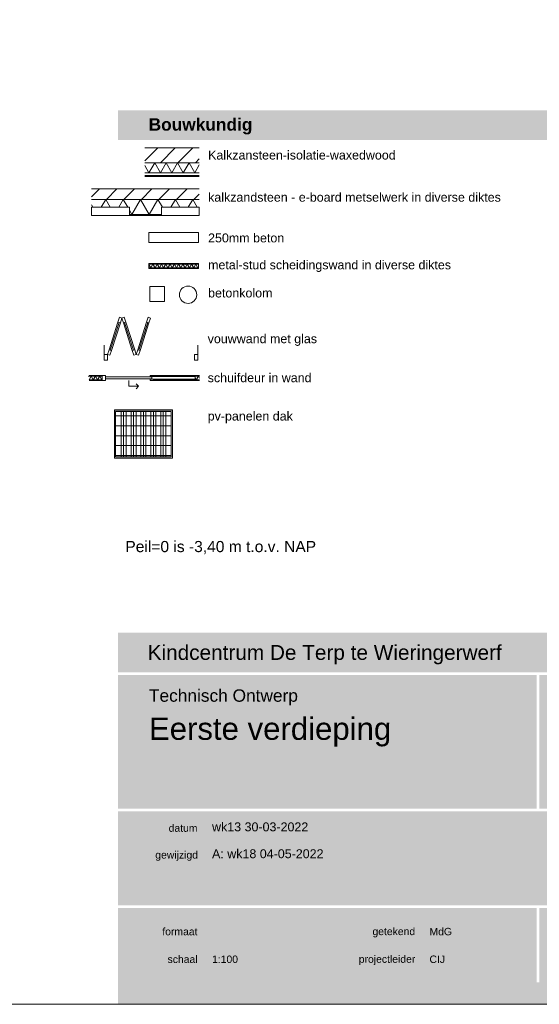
# Model space of a CAD drawing. Header units: millimetres. Extents: x 10 to 584, y 10 to 831.
# Tile 25 of 61: x 374 to 479, y 10 to 209. Entities that reach past the tile are written whole.
import ezdxf
from ezdxf.xclip import XClip

# ---------------------------------------------------------------- set-up
doc = ezdxf.new("R2010")
doc.units = ezdxf.units.MM
doc.header["$MEASUREMENT"] = 0
doc.header["$XCLIPFRAME"] = 0
for name, color, linetype in [('0 2D arcering', 7, 'Continuous'), ('21 Buitenwanden', 7, 'Continuous'), ('21 Buitenwanden Doorsnede-arcering', 7, 'Continuous'), ('21 Buitenwanden Laagscheidingslijnen', 7, 'Continuous'), ('22 NC Binnenwanden', 7, 'Continuous'), ('22 NC Binnenwanden Doorsnede-arcering', 7, 'Continuous'), ('22 NC Binnenwanden Laagscheidingslijnen', 7, 'Continuous'), ('27 Daken', 7, 'Continuous'), ('28 Draagconstructies', 7, 'Continuous'), ('Info -  SO_VO 2D arcering', 7, 'Continuous'), ('Info Algemeen', 7, 'Continuous')]:
    doc.layers.add(name, color=color, linetype=linetype)
doc.styles.add('GENERATED_STYLE_1', font='txt')
doc.styles.add('GENERATED_STYLE_3', font='txt')
pattern_1 = [(45, (391.6679, -53.8977), (-1.767767, 1.767767), [])]
pattern_2 = [(270, (36.995, -343.634), (2, 0), [])]
pattern_3 = [(270, (56.3893, -321.0728), (2, 0), [])]

# ---------------------------------------------------------------- blocks, each defined once
blk = doc.blocks.new('Drawing_1_1', base_point=(394, 0))
at = {"layer": '0 2D arcering', "linetype": 'Continuous', "lineweight": 0, "true_color": 0xe9ebeb}
for points in [[(394, 84.96), (394, 76.96), (538.56, 76.96), (538.56, 84.96)], [(394, 76.46), (394, 49.45), (478.56, 49.45), (478.56, 76.46)], [(479.06, 76.46), (479.06, 49.45), (538.56, 49.45), (538.56, 76.46)], [(394, 48.95), (394, 29.95), (538.56, 29.95), (538.56, 48.95)], [(394, 29.45), (394, 14.45), (478.56, 14.45), (478.56, 29.45)], [(479.06, 29.45), (479.06, 14.45), (538.56, 14.45), (538.56, 29.45)]]:
    blk.add_hatch(color=254, dxfattribs=at).paths.add_polyline_path(points)
at = {"layer": '0 2D arcering', "linetype": 'Continuous', "lineweight": 0, "true_color": 0xd9db00}
h = blk.add_hatch(color=52, dxfattribs=at)
h.paths.add_polyline_path([(584, 14.45), (394, 14.45), (394, 10), (584, 10)])
h.paths.add_polyline_path([(548.03, 11.58), (547.84, 11.58), (548.34, 12.94), (548.54, 12.94), (549.05, 11.58), (548.85, 11.58), (548.71, 11.99), (548.17, 11.99)], flags=0)
h.paths.add_polyline_path([(549.38, 11.58), (549.19, 11.58), (549.19, 12.94), (549.72, 12.94), (549.8, 12.94), (549.86, 12.93), (549.91, 12.93), (549.97, 12.91), (550.02, 12.89), (550.07, 12.85), (550.11, 12.81), (550.15, 12.76), (550.17, 12.7), (550.19, 12.63), (550.19, 12.56), (550.19, 12.49), (550.17, 12.43), (550.15, 12.37), (550.11, 12.33), (550.06, 12.28), (550.01, 12.25), (550.07, 12.22), (550.12, 12.18), (550.14, 12.13), (550.15, 12.07), (550.16, 12), (550.18, 11.78), (550.18, 11.71), (550.19, 11.67), (550.21, 11.64), (550.24, 11.62), (550.24, 11.58), (550.02, 11.58), (550.01, 11.62), (550, 11.68), (549.99, 11.76), (549.98, 11.94), (549.97, 12.02), (549.95, 12.08), (549.92, 12.12), (549.87, 12.14), (549.79, 12.16), (549.68, 12.16), (549.38, 12.16)], flags=0)
h.paths.add_polyline_path([(550.39, 12.28), (550.4, 12.43), (550.44, 12.56), (550.49, 12.68), (550.56, 12.79), (550.66, 12.87), (550.76, 12.93), (550.89, 12.96), (551.02, 12.97), (551.13, 12.97), (551.23, 12.94), (551.32, 12.91), (551.4, 12.85), (551.47, 12.79), (551.52, 12.71), (551.55, 12.63), (551.57, 12.53), (551.39, 12.53), (551.37, 12.61), (551.32, 12.68), (551.27, 12.74), (551.2, 12.78), (551.11, 12.8), (551.02, 12.81), (550.92, 12.8), (550.83, 12.77), (550.76, 12.73), (550.7, 12.66), (550.65, 12.58), (550.61, 12.49), (550.59, 12.38), (550.58, 12.26), (550.59, 12.14), (550.61, 12.03), (550.65, 11.94), (550.7, 11.86), (550.76, 11.79), (550.84, 11.74), (550.92, 11.72), (551.01, 11.71), (551.12, 11.72), (551.21, 11.75), (551.29, 11.81), (551.35, 11.89), (551.39, 11.98), (551.4, 12.08), (551.58, 12.08), (551.57, 11.97), (551.53, 11.86), (551.48, 11.77), (551.41, 11.69), (551.33, 11.63), (551.23, 11.58), (551.12, 11.55), (551.01, 11.54), (550.87, 11.55), (550.75, 11.59), (550.65, 11.65), (550.56, 11.74), (550.5, 11.82), (550.45, 11.92), (550.42, 12.03), (550.4, 12.15)], flags=0)
h.paths.add_polyline_path([(551.8, 12.94), (551.98, 12.94), (551.98, 12.38), (552.69, 12.38), (552.69, 12.94), (552.87, 12.94), (552.87, 11.58), (552.69, 11.58), (552.69, 12.22), (551.98, 12.22), (551.98, 11.58), (551.8, 11.58)], flags=0)
h.paths.add_polyline_path([(553.16, 11.58), (553.16, 12.94), (553.34, 12.94), (553.34, 11.58)], flags=0)
h.paths.add_polyline_path([(553.52, 12.94), (554.56, 12.94), (554.56, 12.77), (554.13, 12.77), (554.13, 11.58), (553.95, 11.58), (553.95, 12.77), (553.52, 12.77)], flags=0)
h.paths.add_polyline_path([(554.73, 11.58), (554.73, 12.94), (555.7, 12.94), (555.7, 12.77), (554.91, 12.77), (554.91, 12.36), (555.64, 12.36), (555.64, 12.2), (554.91, 12.2), (554.91, 11.75), (555.71, 11.75), (555.71, 11.58)], flags=0)
h.paths.add_polyline_path([(555.88, 12.28), (555.89, 12.43), (555.92, 12.56), (555.97, 12.68), (556.05, 12.79), (556.14, 12.87), (556.25, 12.93), (556.37, 12.96), (556.51, 12.97), (556.62, 12.97), (556.72, 12.94), (556.81, 12.91), (556.88, 12.85), (556.95, 12.79), (557, 12.71), (557.04, 12.63), (557.05, 12.53), (556.87, 12.53), (556.85, 12.61), (556.81, 12.68), (556.75, 12.74), (556.68, 12.78), (556.6, 12.8), (556.5, 12.81), (556.4, 12.8), (556.32, 12.77), (556.24, 12.73), (556.18, 12.66), (556.13, 12.58), (556.09, 12.49), (556.07, 12.38), (556.07, 12.26), (556.07, 12.14), (556.1, 12.03), (556.13, 11.94), (556.18, 11.86), (556.25, 11.79), (556.32, 11.74), (556.41, 11.72), (556.5, 11.71), (556.6, 11.72), (556.69, 11.75), (556.77, 11.81), (556.83, 11.89), (556.87, 11.98), (556.89, 12.08), (557.06, 12.08), (557.05, 11.97), (557.02, 11.86), (556.96, 11.77), (556.89, 11.69), (556.81, 11.63), (556.71, 11.58), (556.61, 11.55), (556.49, 11.54), (556.35, 11.55), (556.23, 11.59), (556.13, 11.65), (556.04, 11.74), (555.98, 11.82), (555.94, 11.92), (555.9, 12.03), (555.88, 12.15)], flags=0)
h.paths.add_polyline_path([(557.15, 12.94), (558.19, 12.94), (558.19, 12.77), (557.77, 12.77), (557.77, 11.58), (557.58, 11.58), (557.58, 12.77), (557.15, 12.77)], flags=0)
h.paths.add_polyline_path([(558.36, 12.94), (559.33, 12.94), (559.33, 12.77), (558.55, 12.77), (558.55, 12.36), (559.27, 12.36), (559.27, 12.2), (558.55, 12.2), (558.55, 11.75), (559.35, 11.75), (559.35, 11.58), (558.36, 11.58)], flags=0)
h.paths.add_polyline_path([(559.57, 12.94), (559.77, 12.94), (560.4, 11.95), (560.42, 11.92), (560.44, 11.89), (560.47, 11.84), (560.47, 12.94), (560.64, 12.94), (560.64, 11.58), (560.44, 11.58), (559.79, 12.58), (559.77, 12.63), (559.74, 12.68), (559.74, 11.58), (559.57, 11.58)], flags=0)
h.paths.add_polyline_path([(561.29, 11.58), (561.8, 12.94), (562, 12.94), (562.51, 11.58), (562.31, 11.58), (562.16, 11.99), (561.63, 11.99), (561.48, 11.58)], flags=0)
h.paths.add_polyline_path([(563.16, 11.58), (562.65, 11.58), (562.65, 12.94), (563.17, 12.94), (563.3, 12.93), (563.42, 12.89), (563.52, 12.84), (563.6, 12.77), (563.67, 12.67), (563.72, 12.56), (563.74, 12.43), (563.75, 12.28), (563.74, 12.12), (563.71, 11.98), (563.67, 11.87), (563.6, 11.76), (563.51, 11.68), (563.41, 11.63), (563.29, 11.59)], flags=0)
h.paths.add_polyline_path([(564.32, 11.58), (563.84, 12.94), (564.03, 12.94), (564.42, 11.8), (564.8, 12.94), (564.99, 12.94), (564.51, 11.58)], flags=0)
h.paths.add_polyline_path([(565.33, 11.58), (565.15, 11.58), (565.15, 12.94), (565.33, 12.94)], flags=0)
h.paths.add_polyline_path([(565.57, 12.03), (565.75, 12.03), (565.76, 11.94), (565.79, 11.86), (565.85, 11.79), (565.92, 11.74), (566, 11.71), (566.1, 11.7), (566.2, 11.71), (566.28, 11.73), (566.35, 11.77), (566.4, 11.82), (566.43, 11.88), (566.44, 11.95), (566.42, 12.03), (566.35, 12.09), (566.25, 12.14), (566.1, 12.19), (566.07, 12.2), (565.94, 12.23), (565.84, 12.27), (565.76, 12.3), (565.7, 12.34), (565.65, 12.4), (565.62, 12.48), (565.61, 12.57), (565.62, 12.66), (565.65, 12.73), (565.69, 12.8), (565.75, 12.86), (565.82, 12.91), (565.9, 12.95), (565.99, 12.97), (566.1, 12.97), (566.21, 12.97), (566.3, 12.94), (566.38, 12.91), (566.45, 12.86), (566.51, 12.79), (566.55, 12.72), (566.57, 12.64), (566.58, 12.54), (566.41, 12.54), (566.39, 12.62), (566.36, 12.69), (566.31, 12.75), (566.25, 12.79), (566.18, 12.81), (566.09, 12.82), (566, 12.81), (565.93, 12.79), (565.87, 12.76), (565.83, 12.72), (565.8, 12.66), (565.79, 12.6), (565.81, 12.53), (565.87, 12.47), (565.98, 12.41), (566.12, 12.37), (566.17, 12.36), (566.2, 12.35), (566.22, 12.35), (566.35, 12.31), (566.45, 12.27), (566.51, 12.23), (566.56, 12.18), (566.59, 12.12), (566.62, 12.05), (566.62, 11.97), (566.61, 11.88), (566.59, 11.8), (566.54, 11.72), (566.48, 11.66), (566.41, 11.61), (566.32, 11.57), (566.22, 11.55), (566.1, 11.54), (565.99, 11.55), (565.88, 11.58), (565.79, 11.61), (565.72, 11.67), (565.66, 11.74), (565.61, 11.82), (565.58, 11.92)], flags=0)
h.paths.add_polyline_path([(566.85, 12.94), (567.82, 12.94), (567.82, 12.77), (567.03, 12.77), (567.03, 12.36), (567.76, 12.36), (567.76, 12.2), (567.03, 12.2), (567.03, 11.75), (567.84, 11.75), (567.84, 11.58), (566.85, 11.58)], flags=0)
h.paths.add_polyline_path([(568.05, 12.94), (568.24, 12.94), (568.24, 12.09), (568.25, 11.98), (568.27, 11.88), (568.32, 11.81), (568.39, 11.76), (568.47, 11.73), (568.58, 11.72), (568.69, 11.73), (568.78, 11.76), (568.84, 11.81), (568.89, 11.88), (568.92, 11.98), (568.93, 12.09), (568.93, 12.94), (569.11, 12.94), (569.11, 12.09), (569.11, 11.97), (569.08, 11.86), (569.04, 11.76), (568.97, 11.68), (568.9, 11.62), (568.8, 11.58), (568.69, 11.55), (568.56, 11.54), (568.44, 11.55), (568.34, 11.58), (568.25, 11.62), (568.18, 11.68), (568.12, 11.76), (568.08, 11.85), (568.06, 11.97), (568.05, 12.09)], flags=0)
h.paths.add_polyline_path([(569.39, 12.94), (569.92, 12.94), (570, 12.94), (570.06, 12.93), (570.11, 12.93), (570.16, 12.91), (570.22, 12.89), (570.27, 12.85), (570.31, 12.81), (570.35, 12.76), (570.37, 12.7), (570.39, 12.63), (570.39, 12.56), (570.39, 12.49), (570.37, 12.43), (570.34, 12.37), (570.31, 12.33), (570.26, 12.28), (570.2, 12.25), (570.27, 12.22), (570.32, 12.18), (570.34, 12.13), (570.35, 12.07), (570.36, 12), (570.37, 11.78), (570.38, 11.71), (570.39, 11.67), (570.41, 11.64), (570.44, 11.62), (570.44, 11.58), (570.22, 11.58), (570.21, 11.62), (570.2, 11.68), (570.19, 11.76), (570.18, 11.94), (570.17, 12.02), (570.15, 12.08), (570.12, 12.12), (570.07, 12.14), (569.99, 12.16), (569.87, 12.16), (569.57, 12.16), (569.57, 11.58), (569.39, 11.58)], flags=0)
h.paths.add_polyline_path([(570.59, 12.03), (570.77, 12.03), (570.78, 11.94), (570.81, 11.86), (570.86, 11.79), (570.93, 11.74), (571.02, 11.71), (571.12, 11.7), (571.22, 11.71), (571.3, 11.73), (571.37, 11.77), (571.42, 11.82), (571.45, 11.88), (571.46, 11.95), (571.44, 12.03), (571.37, 12.09), (571.27, 12.14), (571.12, 12.19), (571.09, 12.2), (570.96, 12.23), (570.86, 12.27), (570.78, 12.3), (570.72, 12.34), (570.67, 12.4), (570.64, 12.48), (570.63, 12.57), (570.64, 12.66), (570.66, 12.73), (570.71, 12.8), (570.76, 12.86), (570.84, 12.91), (570.92, 12.95), (571.01, 12.97), (571.12, 12.97), (571.22, 12.97), (571.32, 12.94), (571.4, 12.91), (571.47, 12.86), (571.53, 12.79), (571.57, 12.72), (571.59, 12.64), (571.6, 12.54), (571.42, 12.54), (571.41, 12.62), (571.38, 12.69), (571.33, 12.75), (571.27, 12.79), (571.19, 12.81), (571.11, 12.82), (571.02, 12.81), (570.95, 12.79), (570.89, 12.76), (570.84, 12.72), (570.82, 12.66), (570.81, 12.6), (570.83, 12.53), (570.89, 12.47), (571, 12.41), (571.14, 12.37), (571.19, 12.36), (571.22, 12.35), (571.24, 12.35), (571.37, 12.31), (571.47, 12.27), (571.53, 12.23), (571.58, 12.18), (571.61, 12.12), (571.63, 12.05), (571.64, 11.97), (571.63, 11.88), (571.61, 11.8), (571.56, 11.72), (571.5, 11.66), (571.42, 11.61), (571.34, 11.57), (571.23, 11.55), (571.12, 11.54), (571, 11.55), (570.9, 11.58), (570.81, 11.61), (570.74, 11.67), (570.68, 11.74), (570.63, 11.82), (570.6, 11.92)], flags=0)
at = {"layer": 'Info -  SO_VO 2D arcering', "linetype": 'Continuous', "lineweight": 0, "true_color": 0xe9ebeb}
blk.add_hatch(color=254, dxfattribs=at).paths.add_polyline_path([(399.81, 57.02), (399.81, 49.9), (435.79, 49.9), (435.79, 57.02)])
at = {"layer": 'Info Algemeen', "color": 2, "linetype": 'Continuous', "lineweight": 0, "style": 'GENERATED_STYLE_1'}
for s, insert, char_height, attachment_point in [('\\A1;{\\pql;\\fArial|b0|i0|c0|p38;Kindcentrum De Terp te Wieringerwerf}', (400, 82.48), 3, 1), ('\\A1;{\\pql;\\fArial|b0|i0|c0|p38;Technisch Ontwerp}', (400.26, 71.91), 2.5, 4), ('\\A1;{\\pql;\\fArial|b0|i0|c0|p38;Eerste verdieping}', (400.26, 67.85), 4.5, 1), ('\\A1;{\\pql;\\fArial|b0|i0|c0|p38;datum}', (404.24, 44.78), 1.5, 7), ('\\A1;{\\pql;\\fArial|b0|i0|c0|p38; }', (413, 44.28), 1.5, 7), ('\\A1;{\\pql;\\fArial|b0|i0|c0|p38;gewijzigd}', (401.54, 38.95), 1.5, 7), ('\\A1;{\\pql;\\fArial|b0|i0|c0|p38;formaat}', (402.96, 23.91), 1.5, 7), ('\\A1;{\\pql;\\fArial|b0|i0|c0|p38;getekend}', (445.39, 23.5), 1.5, 7), ('\\A1;{\\pql;\\fArial|b0|i0|c0|p38;MdG}', (456.9, 23.9), 1.5, 7), ('\\A1;{\\pql;\\fArial|b0|i0|c0|p38;schaal}', (404.02, 18.32), 1.5, 7), ('\\A1;{\\pql;\\fArial|b0|i0|c0|p38;1:100}', (413, 18.32), 1.5, 7), ('\\A1;{\\pql;\\fArial|b0|i0|c0|p38;projectleider}', (442.63, 17.92), 1.5, 7), ('\\A1;{\\pql;\\fArial|b0|i0|c0|p38;CIJ}', (456.9, 18.32), 1.5, 7)]:
    blk.add_mtext(s, dxfattribs=dict(at, insert=insert, char_height=char_height, attachment_point=attachment_point))
blk = doc.blocks.new('*X415')
at = {"layer": '21 Buitenwanden Doorsnede-arcering', "color": 7, "linetype": 'Continuous', "lineweight": 0}
for p, q in [((400.27, 177.75), (399.44, 179.18)), ((400.27, 177.75), (401.42, 179.75)), ((402.58, 177.75), (401.42, 179.75)), ((402.58, 177.75), (403.73, 179.75)), ((404.89, 177.75), (403.73, 179.75)), ((404.89, 177.75), (406.04, 179.75)), ((407.2, 177.75), (406.04, 179.75)), ((407.2, 177.75), (408.35, 179.75)), ((409.51, 177.75), (408.35, 179.75)), ((409.51, 177.75), (410.43, 179.35))]:
    blk.add_line(p, q, dxfattribs=at)
blk = doc.blocks.new('*X416')
at = {"layer": '21 Buitenwanden Doorsnede-arcering', "color": 7, "linetype": 'Continuous', "lineweight": 0}
for p, q in [((388.95, 170.79), (388.68, 171.27)), ((390.63, 170.79), (391.55, 172.37)), ((392.46, 170.79), (391.55, 172.37)), ((394.15, 170.79), (395.06, 172.37)), ((395.97, 170.79), (395.06, 172.37)), ((396.81, 169.33), (398.57, 172.37)), ((400.32, 169.33), (398.57, 172.37)), ((400.32, 169.33), (402.08, 172.37)), ((402.99, 170.79), (402.08, 172.37)), ((404.68, 170.79), (405.59, 172.37)), ((406.5, 170.79), (405.59, 172.37)), ((408.19, 170.79), (409.1, 172.37)), ((410.01, 170.79), (409.1, 172.37)), ((396.81, 169.33), (396.32, 170.18))]:
    blk.add_line(p, q, dxfattribs=at)
blk = doc.blocks.new('*X417')
at = {"layer": '22 NC Binnenwanden Doorsnede-arcering', "color": 7, "linetype": 'Continuous', "lineweight": 0}
for q in [(388.04, 136.65), (388.17, 136.62)]:
    blk.add_line((388.1, 136.74), q, dxfattribs=at)
blk = doc.blocks.new('*X418')
at = {"layer": '22 NC Binnenwanden Doorsnede-arcering', "color": 7, "linetype": 'Continuous', "lineweight": 0}
for p, q in [((388.6, 136.74), (388.17, 135.99)), ((388.17, 135.99), (388.17, 135.99)), ((388.6, 136.74), (389.03, 135.99)), ((389.47, 136.74), (389.03, 135.99)), ((389.47, 136.74), (389.9, 135.99)), ((390.33, 136.74), (389.9, 135.99)), ((390.33, 136.74), (390.77, 135.99)), ((390.84, 136.12), (390.77, 135.99))]:
    blk.add_line(p, q, dxfattribs=at)
blk = doc.blocks.new('*X419')
at = {"layer": '22 NC Binnenwanden Doorsnede-arcering', "color": 7, "linetype": 'Continuous', "lineweight": 0}
for p, q in [((401.23, 136.12), (401.18, 136.03)), ((401.59, 136.74), (401.52, 136.62)), ((401.59, 136.74), (401.66, 136.62)), ((401.95, 136.12), (402.02, 135.99)), ((402.1, 136.12), (402.02, 135.99)), ((402.46, 136.74), (402.39, 136.62)), ((402.46, 136.74), (402.53, 136.62)), ((402.82, 136.12), (402.89, 135.99)), ((402.96, 136.12), (402.89, 135.99)), ((403.32, 136.74), (403.25, 136.62)), ((403.32, 136.74), (403.4, 136.62)), ((403.68, 136.12), (403.76, 135.99)), ((403.83, 136.12), (403.76, 135.99)), ((404.19, 136.74), (404.12, 136.62)), ((404.19, 136.74), (404.26, 136.62)), ((404.55, 136.12), (404.62, 135.99)), ((404.69, 136.12), (404.62, 135.99)), ((405.06, 136.74), (404.98, 136.62)), ((405.06, 136.74), (405.13, 136.62)), ((405.42, 136.12), (405.49, 135.99)), ((405.56, 136.12), (405.49, 135.99)), ((405.92, 136.74), (405.85, 136.62)), ((405.92, 136.74), (405.99, 136.62)), ((406.28, 136.12), (406.35, 135.99)), ((406.43, 136.12), (406.35, 135.99)), ((406.79, 136.74), (406.72, 136.62)), ((406.79, 136.74), (406.86, 136.62)), ((407.15, 136.12), (407.22, 135.99)), ((407.29, 136.12), (407.22, 135.99)), ((407.65, 136.74), (407.58, 136.62)), ((407.65, 136.74), (407.73, 136.62)), ((408.01, 136.12), (408.09, 135.99)), ((408.16, 136.12), (408.09, 135.99)), ((408.52, 136.74), (408.45, 136.62)), ((408.52, 136.74), (408.59, 136.62)), ((408.88, 136.12), (408.95, 135.99)), ((409.03, 136.12), (408.95, 135.99)), ((409.39, 136.74), (409.31, 136.62)), ((409.39, 136.74), (409.46, 136.62)), ((409.56, 136.44), (409.82, 135.99)), ((410.25, 136.74), (409.82, 135.99)), ((410.25, 136.74), (410.49, 136.33))]:
    blk.add_line(p, q, dxfattribs=at)
blk = doc.blocks.new('*X420')
at = {"layer": '22 NC Binnenwanden Doorsnede-arcering', "color": 7, "linetype": 'Continuous', "lineweight": 0}
for q in [(407.44, 159.21), (407.56, 159.18)]:
    blk.add_line((407.49, 159.3), q, dxfattribs=at)
blk = doc.blocks.new('*X421')
at = {"layer": '22 NC Binnenwanden Doorsnede-arcering', "color": 7, "linetype": 'Continuous', "lineweight": 0}
for p, q in [((400.24, 159.24), (400.63, 158.55)), ((401.07, 159.3), (400.63, 158.55)), ((401.07, 159.3), (401.5, 158.55)), ((401.93, 159.3), (401.5, 158.55)), ((401.93, 159.3), (402.37, 158.55)), ((402.8, 159.3), (402.37, 158.55)), ((402.8, 159.3), (403.23, 158.55)), ((403.67, 159.3), (403.23, 158.55)), ((403.67, 159.3), (404.1, 158.55)), ((404.53, 159.3), (404.1, 158.55)), ((404.53, 159.3), (404.96, 158.55)), ((405.4, 159.3), (404.96, 158.55)), ((405.4, 159.3), (405.83, 158.55)), ((406.26, 159.3), (405.83, 158.55)), ((406.26, 159.3), (406.7, 158.55)), ((407.13, 159.3), (406.7, 158.55)), ((407.13, 159.3), (407.56, 158.55)), ((408, 159.3), (407.56, 158.55)), ((408, 159.3), (408.43, 158.55)), ((408.86, 159.3), (408.43, 158.55)), ((408.86, 159.3), (409.29, 158.55)), ((409.73, 159.3), (409.29, 158.55)), ((409.73, 159.3), (410.16, 158.55)), ((410.24, 158.68), (410.16, 158.55))]:
    blk.add_line(p, q, dxfattribs=at)
blk = doc.blocks.new('Drawing_3_1', base_point=(391.67, -53.9))
at = {"layer": '0 2D arcering', "linetype": 'Continuous', "lineweight": 0, "true_color": 0xe9ebeb}
blk.add_hatch(color=254, dxfattribs=at).paths.add_polyline_path([(394, 190.37), (394, 184.37), (538.56, 184.37), (538.56, 190.37)])
at = {"layer": '21 Buitenwanden Doorsnede-arcering', "linetype": 'Continuous', "lineweight": 0, "true_color": 0x000000}
h = blk.add_hatch(dxfattribs=at)
h.set_pattern_fill('130_Kalkzandsteen_0001', color=18, style=0, pattern_type=2)
h.set_pattern_definition(pattern_1)
h.paths.add_polyline_path([(399.44, 179.75), (410.43, 179.75), (410.43, 182.75), (399.44, 182.75)])
h = blk.add_hatch(dxfattribs=at)
h.set_pattern_fill('310_Naaldhout__01__0001', color=18, style=0, pattern_type=2)
h.set_pattern_definition([(45, (391.6679, -53.8977), (-0.636396, 0.636396), [])])
h.paths.add_polyline_path([(399.44, 177.01), (410.43, 177.01), (410.43, 177.19), (399.44, 177.19)])
h = blk.add_hatch(dxfattribs=at)
h.set_pattern_fill('130_Kalkzandsteen_0001', color=18, style=0, pattern_type=2)
h.set_pattern_definition(pattern_1)
h.paths.add_polyline_path([(388.68, 174.51), (388.68, 172.37), (410.43, 172.37), (410.43, 174.51)])
h = blk.add_hatch(dxfattribs=at)
h.set_pattern_fill('145_Baksteen_0001', color=18, style=0, pattern_type=2)
h.set_pattern_definition([(45, (391.668, -53.898), (-4.5962, 4.5962), []), (45, (390.7486, -52.9785), (-4.5962, 4.5962), [])])
h.paths.add_polyline_path([(396.32, 169.33), (396.32, 169.13), (402.78, 169.13), (402.78, 169.33)])
at = {"layer": '22 NC Binnenwanden Doorsnede-arcering', "linetype": 'Continuous', "lineweight": 0, "true_color": 0x000000}
h = blk.add_hatch(dxfattribs=at)
h.set_pattern_fill('930_Lijnen_vert_200_0001', color=18, style=0, pattern_type=2)
h.set_pattern_definition(pattern_3)
h.paths.add_polyline_path([(400.24, 159.3), (410.24, 159.3), (410.24, 159.43), (400.24, 159.43)])
h = blk.add_hatch(dxfattribs=at)
h.set_pattern_fill('930_Lijnen_vert_200_0001', color=18, style=0, pattern_type=2)
h.set_pattern_definition(pattern_3)
h.paths.add_polyline_path([(400.24, 158.43), (410.24, 158.43), (410.24, 158.55), (400.24, 158.55)])
h = blk.add_hatch(dxfattribs=at)
h.set_pattern_fill('930_Lijnen_vert_200_0001', color=18, style=0, pattern_type=2)
h.set_pattern_definition(pattern_2)
h.paths.add_polyline_path([(388.17, 136.74), (390.84, 136.74), (390.84, 136.87), (388.17, 136.87)])
h = blk.add_hatch(dxfattribs=at)
h.set_pattern_fill('930_Lijnen_vert_200_0001', color=18, style=0, pattern_type=2)
h.set_pattern_definition(pattern_2)
h.paths.add_polyline_path([(388.17, 135.87), (390.84, 135.87), (390.84, 135.99), (388.17, 135.99)])
h = blk.add_hatch(dxfattribs=at)
h.set_pattern_fill('930_Lijnen_vert_200_0001', color=18, style=0, pattern_type=2)
h.set_pattern_definition(pattern_2)
h.paths.add_polyline_path([(401.18, 136.87), (401.18, 136.74), (410.49, 136.74), (410.49, 136.87)])
h = blk.add_hatch(dxfattribs=at)
h.set_pattern_fill('930_Lijnen_vert_200_0001', color=18, style=0, pattern_type=2)
h.set_pattern_definition(pattern_2)
h.paths.add_polyline_path([(410.49, 135.99), (401.18, 135.99), (401.18, 135.87), (410.49, 135.87)])
at = {"color": 2, "linetype": 'Continuous', "lineweight": 0}
for p, q in [((410.24, 159.43), (400.24, 159.43)), ((400.24, 159.43), (400.24, 158.43)), ((410.24, 158.43), (410.24, 159.43)), ((400.24, 158.43), (410.24, 158.43))]:
    blk.add_line(p, q, dxfattribs=at)
at = {"color": 1, "linetype": 'Continuous', "lineweight": 0}
for p, q in [((394.01, 147.64), (392.21, 142.03)), ((392.45, 141.96), (394.25, 147.56)), ((394.25, 147.56), (392.45, 141.96)), ((394.25, 147.56), (392.45, 141.96)), ((392.69, 141.88), (394.49, 147.49)), ((394.32, 148.59), (394.01, 147.64)), ((394.25, 147.56), (394.01, 147.64)), ((394.01, 147.64), (394.49, 147.49)), ((394.49, 147.49), (394.25, 147.56)), ((394.79, 148.44), (394.32, 148.59)), ((394.49, 147.49), (394.79, 148.44)), ((395.27, 148.59), (394.79, 148.44)), ((394.79, 148.44), (395.1, 147.49)), ((395.1, 147.49), (395.58, 147.64)), ((395.34, 147.56), (395.1, 147.49)), ((395.1, 147.49), (396.9, 141.88)), ((395.58, 147.64), (395.27, 148.59)), ((395.58, 147.64), (395.34, 147.56)), ((395.34, 147.56), (397.14, 141.96)), ((397.14, 141.96), (395.34, 147.56)), ((397.14, 141.96), (395.34, 147.56)), ((397.38, 142.03), (395.58, 147.64)), ((399.79, 147.64), (397.99, 142.03)), ((398.22, 141.96), (400.02, 147.56)), ((400.02, 147.56), (398.22, 141.96)), ((400.02, 147.56), (398.22, 141.96)), ((398.46, 141.88), (400.26, 147.49)), ((400.09, 148.59), (399.79, 147.64)), ((400.02, 147.56), (399.79, 147.64)), ((399.79, 147.64), (400.26, 147.49)), ((400.26, 147.49), (400.02, 147.56)), ((400.57, 148.44), (400.09, 148.59)), ((400.26, 147.49), (400.57, 148.44)), ((391.24, 142.82), (391.24, 142.94)), ((391.24, 142.22), (391.24, 142.82)), ((391.24, 142.07), (391.24, 142.22)), ((391.24, 141.08), (391.24, 142.07)), ((391.91, 141.08), (391.24, 141.08)), ((391.24, 141.08), (391.24, 139.94)), ((391.24, 140.82), (391.24, 141.08)), ((391.24, 140.82), (391.24, 141.08)), ((392.21, 142.03), (391.91, 141.08)), ((391.91, 139.94), (391.91, 141.08)), ((391.91, 141.08), (392.38, 140.93)), ((392.21, 142.03), (392.45, 141.96)), ((392.69, 141.88), (392.21, 142.03)), ((392.38, 140.93), (392.69, 141.88)), ((392.45, 141.96), (392.69, 141.88)), ((397.38, 142.03), (396.9, 141.88)), ((396.9, 141.88), (397.14, 141.96)), ((396.9, 141.88), (397.2, 140.93)), ((397.14, 141.96), (397.38, 142.03)), ((397.2, 140.93), (397.68, 141.08)), ((397.68, 141.08), (397.38, 142.03)), ((397.99, 142.03), (397.68, 141.08)), ((397.68, 141.08), (398.16, 140.93)), ((397.99, 142.03), (398.22, 141.96)), ((398.46, 141.88), (397.99, 142.03)), ((398.16, 140.93), (398.46, 141.88)), ((398.22, 141.96), (398.46, 141.88)), ((410.13, 141.08), (409.46, 141.08)), ((409.46, 141.08), (409.46, 139.94)), ((410.13, 142.82), (410.13, 142.94)), ((410.13, 142.22), (410.13, 142.82)), ((410.13, 142.07), (410.13, 142.22)), ((410.13, 141.08), (410.13, 142.07)), ((410.13, 139.94), (410.13, 141.08)), ((410.13, 140.82), (410.13, 141.08)), ((410.13, 140.82), (410.13, 141.08)), ((391.24, 140.67), (391.24, 140.82)), ((391.24, 140.67), (391.24, 140.82)), ((391.24, 140.07), (391.24, 140.67)), ((391.24, 140.07), (391.24, 140.67)), ((391.24, 139.94), (391.24, 140.07)), ((391.24, 139.94), (391.24, 140.07)), ((391.24, 139.94), (391.91, 139.94)), ((409.46, 139.94), (410.13, 139.94)), ((410.13, 140.67), (410.13, 140.82)), ((410.13, 140.67), (410.13, 140.82)), ((410.13, 140.07), (410.13, 140.67)), ((410.13, 140.07), (410.13, 140.67)), ((410.13, 139.94), (410.13, 140.07)), ((410.13, 139.94), (410.13, 140.07))]:
    blk.add_line(p, q, dxfattribs=at)
at = {"color": 1, "linetype": 'Continuous', "lineweight": 0, "flags": 128}
for points in [[(410.24, 165.68), (400.24, 165.68)], [(400.24, 165.68), (400.24, 163.68)], [(410.24, 163.68), (410.24, 165.68)], [(400.24, 163.68), (410.24, 163.68)]]:
    blk.add_lwpolyline(points, dxfattribs=at)
at = {"layer": '21 Buitenwanden', "color": 1, "linetype": 'Continuous', "lineweight": 0}
for p, q in [((396.32, 170.79), (388.68, 170.79)), ((396.32, 169.13), (396.32, 170.79)), ((410.43, 170.79), (402.78, 170.79)), ((402.78, 169.13), (402.78, 170.79))]:
    blk.add_line(p, q, dxfattribs=at)
at = {"layer": '21 Buitenwanden', "color": 3, "linetype": 'Continuous', "lineweight": 0, "flags": 128}
for points in [[(410.43, 182.75), (399.44, 182.75)], [(410.43, 174.51), (388.68, 174.51)]]:
    blk.add_lwpolyline(points, dxfattribs=at)
at = {"layer": '21 Buitenwanden', "color": 2, "linetype": 'Continuous', "lineweight": 0, "flags": 128}
for points in [[(399.44, 177.01), (410.43, 177.01)], [(396.32, 169.13), (402.78, 169.13)]]:
    blk.add_lwpolyline(points, dxfattribs=at)
at = {"layer": '21 Buitenwanden', "color": 1, "linetype": 'Continuous', "lineweight": 0, "flags": 128}
for points in [[(396.32, 169.13), (396.32, 170.79), (388.68, 170.79), (388.68, 169.13)], [(410.43, 169.13), (410.43, 170.79), (402.78, 170.79), (402.78, 169.13)]]:
    blk.add_lwpolyline(points, close=True, dxfattribs=at)
at = {"layer": '21 Buitenwanden Laagscheidingslijnen', "color": 3, "linetype": 'Continuous', "lineweight": 0}
for p, q in [((399.44, 179.75), (410.43, 179.75)), ((388.68, 172.37), (410.43, 172.37))]:
    blk.add_line(p, q, dxfattribs=at)
at = {"layer": '21 Buitenwanden Laagscheidingslijnen', "color": 1, "linetype": 'Continuous', "lineweight": 0}
for p, q in [((399.44, 177.75), (410.43, 177.75)), ((396.32, 169.33), (402.78, 169.33))]:
    blk.add_line(p, q, dxfattribs=at)
at = {"layer": '21 Buitenwanden Laagscheidingslijnen', "color": 2, "linetype": 'Continuous', "lineweight": 0}
blk.add_line((399.44, 177.19), (410.43, 177.19), dxfattribs=at)
at = {"layer": '22 NC Binnenwanden', "color": 1, "linetype": 'Continuous', "lineweight": 0}
for p, q in [((390.84, 136.74), (390.84, 136.87)), ((390.84, 136.87), (391.51, 136.87)), ((390.84, 135.87), (390.84, 136.87)), ((390.84, 136.74), (390.84, 136.87)), ((390.84, 136.74), (390.84, 136.87)), ((390.84, 135.99), (390.84, 136.74)), ((390.84, 135.99), (390.84, 136.74)), ((390.84, 135.99), (390.84, 136.74)), ((390.84, 135.87), (390.84, 135.99)), ((390.84, 135.87), (390.84, 135.99)), ((390.84, 135.87), (390.84, 135.99)), ((391.51, 135.87), (390.84, 135.87)), ((391.51, 136.87), (391.51, 135.87)), ((400.85, 136.57), (391.51, 136.57)), ((391.51, 136.57), (391.51, 136.17)), ((391.51, 136.17), (400.85, 136.17)), ((396.18, 135.87), (396.18, 134.67)), ((398.18, 134.67), (397.68, 135.17)), ((400.51, 136.62), (400.51, 136.87)), ((400.51, 136.87), (401.18, 136.87)), ((401.18, 136.62), (400.51, 136.62)), ((400.51, 135.87), (400.51, 136.12)), ((400.51, 136.12), (401.18, 136.12)), ((401.18, 135.87), (400.51, 135.87)), ((400.85, 136.17), (400.85, 136.57)), ((401.18, 136.74), (401.18, 136.87)), ((401.18, 136.87), (401.18, 136.62)), ((401.18, 136.74), (401.18, 136.87)), ((401.18, 136.74), (401.18, 136.87)), ((401.18, 136.62), (401.18, 136.74)), ((401.18, 136.62), (401.18, 136.74)), ((401.18, 136.62), (401.18, 136.74)), ((409.56, 136.62), (401.18, 136.62)), ((401.18, 136.12), (409.56, 136.12)), ((401.18, 135.99), (401.18, 136.12)), ((401.18, 136.12), (401.18, 135.87)), ((401.18, 135.99), (401.18, 136.12)), ((401.18, 135.99), (401.18, 136.12)), ((401.18, 135.87), (401.18, 135.99)), ((401.18, 135.87), (401.18, 135.99)), ((401.18, 135.87), (401.18, 135.99)), ((409.56, 136.12), (409.56, 136.62)), ((396.18, 134.67), (398.18, 134.67)), ((398.18, 134.67), (397.68, 134.17))]:
    blk.add_line(p, q, dxfattribs=at)
at = {"layer": '22 NC Binnenwanden', "color": 1, "linetype": 'Continuous', "lineweight": 0, "flags": 128}
for points in [[(410.24, 159.43), (400.24, 159.43)], [(407.56, 158.43), (410.24, 158.43)], [(390.84, 136.87), (388.17, 136.87)], [(388.17, 135.87), (390.84, 135.87)], [(410.49, 136.87), (401.18, 136.87)], [(401.18, 135.87), (410.49, 135.87)]]:
    blk.add_lwpolyline(points, dxfattribs=at)
at = {"layer": '22 NC Binnenwanden Laagscheidingslijnen', "color": 1, "linetype": 'Continuous', "lineweight": 0}
for p, q in [((407.56, 159.3), (400.24, 159.3)), ((410.24, 159.3), (407.56, 159.3)), ((410.24, 158.55), (400.24, 158.55)), ((388.17, 136.74), (388.04, 136.74)), ((390.84, 136.74), (388.17, 136.74)), ((390.84, 135.99), (388.17, 135.99)), ((410.49, 136.74), (401.18, 136.74)), ((410.49, 135.99), (401.18, 135.99))]:
    blk.add_line(p, q, dxfattribs=at)
at = {"layer": '27 Daken', "color": 1, "linetype": 'Continuous', "lineweight": 0}
for p, q in [((394.65, 120.43), (394.65, 129.6)), ((395.15, 120.43), (395.15, 129.6)), ((395.65, 120.43), (395.65, 129.6)), ((396.65, 120.43), (396.65, 129.6)), ((397.15, 120.43), (397.15, 129.6)), ((397.65, 120.43), (397.65, 129.6)), ((398.65, 120.43), (398.65, 129.6)), ((399.15, 120.43), (399.15, 129.6)), ((399.65, 120.43), (399.65, 129.6)), ((400.65, 120.43), (400.65, 129.6)), ((401.15, 120.43), (401.15, 129.6)), ((401.65, 120.43), (401.65, 129.6)), ((402.65, 120.43), (402.65, 129.6)), ((403.15, 120.43), (403.15, 129.6)), ((403.65, 120.43), (403.65, 129.6)), ((393.52, 128.7), (404.77, 128.7)), ((393.52, 126.7), (404.77, 126.7)), ((393.52, 124.7), (404.77, 124.7)), ((393.52, 122.7), (404.77, 122.7)), ((393.52, 120.7), (404.77, 120.7))]:
    blk.add_line(p, q, dxfattribs=at)
at = {"layer": '27 Daken', "color": 1, "linetype": 'Continuous', "lineweight": 0, "flags": 128}
for points in [[(393.28, 129.84), (405.01, 129.84), (405.01, 129.93), (393.28, 129.93)], [(393.28, 120.19), (405.01, 120.19), (405.01, 129.84), (393.28, 129.84)], [(393.52, 120.43), (404.77, 120.43), (404.77, 129.6), (393.52, 129.6)]]:
    blk.add_lwpolyline(points, close=True, dxfattribs=at)
at = {"layer": '28 Draagconstructies', "color": 3, "linetype": 'Continuous', "lineweight": 0, "flags": 128}
blk.add_lwpolyline([(400.43, 151.8), (403.43, 151.8), (403.43, 154.8), (400.43, 154.8)], close=True, dxfattribs=at)
blk.add_lwpolyline([(406.41, 153.14, 0.414214), (408.16, 151.39, 0.414214), (409.91, 153.14, 0.414214), (408.16, 154.89, 0.414214)], format="xyb", close=True, dxfattribs=at)
at = {"color": 4, "linetype": 'Continuous', "lineweight": 0}
for name in ['*X415', '*X416', '*X421', '*X420', '*X417', '*X418', '*X419']:
    blk.add_blockref(name, (0, 0), dxfattribs=at)
at = {"color": 2, "linetype": 'Continuous', "lineweight": 0, "attachment_point": 7}
for s, insert, char_height, style in [('\\A1;{\\pql;\\fArial|b1|i0|c0|p38;Bouwkundig}', (400.2, 185.47), 2.5, 'GENERATED_STYLE_3'), ('\\A1;{\\pql;\\fArial|b0|i0|c0|p38;Kalkzansteen-isolatie-waxedwood}', (412.2, 180.39), 1.8, 'GENERATED_STYLE_1'), ('\\A1;{\\pql;\\fArial|b0|i0|c0|p38;kalkzandsteen \\fArial|b0|i0|c0|p38;-\\fArial|b0|i0|c0|p38; e-board \\fArial|b0|i0|c0|p38;metselwerk\\fArial|b0|i0|c0|p38; in diverse diktes}', (412.2, 171.89), 1.8, 'GENERATED_STYLE_1'), ('\\A1;{\\pql;\\fArial|b0|i0|c0|p38;2\\fArial|b0|i0|c0|p38;5\\fArial|b0|i0|c0|p38;0mm beton}', (412.2, 163.68), 1.8, 'GENERATED_STYLE_1'), ('\\A1;{\\pql;\\fArial|b0|i0|c0|p38;metal-stud scheidingswand\\fArial|b0|i0|c0|p38; in diverse diktes}', (412.2, 157.73), 1.8, 'GENERATED_STYLE_1'), ('\\A1;{\\pql;\\fArial|b0|i0|c0|p38;betonkolom}', (412.2, 152.57), 1.8, 'GENERATED_STYLE_1'), ('\\A1;{\\pql;\\fArial|b0|i0|c0|p38;vouwwand\\fArial|b0|i0|c0|p38; met glas}', (412.12, 142.82), 1.8, 'GENERATED_STYLE_1'), ('\\A1;{\\pql;\\fArial|b0|i0|c0|p38;schuifdeur in wand}', (412.12, 135.47), 1.8, 'GENERATED_STYLE_1'), ('\\A1;{\\pql;\\fArial|b0|i0|c0|p38;pv-panelen dak}', (412.12, 127.22), 1.8, 'GENERATED_STYLE_1')]:
    blk.add_mtext(s, dxfattribs=dict(at, insert=insert, char_height=char_height, style=style))

msp = doc.modelspace()

# ---------------------------------------------------------------- linework, layer by layer
at = {"color": 1, "linetype": 'Continuous', "lineweight": 0, "flags": 128}
msp.add_lwpolyline([(10, 10), (584, 10), (584, 831), (10, 831)], close=True, dxfattribs=at)

# ---------------------------------------------------------------- block references
at = {"color": 4, "linetype": 'Continuous', "lineweight": 0}
ref = msp.add_blockref('Drawing_3_1', (391.67, -53.9), dxfattribs=at)
XClip(ref).set_block_clipping_path([(386.5608571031, 110.6891538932), (561.6086102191, 195.8410474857)])
ref = msp.add_blockref('Drawing_1_1', (394, 0), dxfattribs=at)
XClip(ref).set_block_clipping_path([(394, 0), (594, 98.9618147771)])

# ---------------------------------------------------------------- texts
at = {"color": 2, "linetype": 'Continuous', "lineweight": 0, "attachment_point": 7, "style": 'GENERATED_STYLE_1'}
for s, insert, char_height in [('\\A1;{\\pql;\\fArial|b0|i0|c0|p38;Peil=0 is -3,40 m t.o.v. NAP}', (395.5, 100.8), 2.25), ('\\A1;{\\pql;\\fArial|b0|i0|c0|p38;wk13 30-03-2022}', (413, 44.87), 1.8), ('\\A1;{\\pql;\\fArial|b0|i0|c0|p38;A: wk18 04-05-2022}', (413, 39.45), 1.8)]:
    msp.add_mtext(s, dxfattribs=dict(at, insert=insert, char_height=char_height))

doc.saveas('drawing.dxf')
